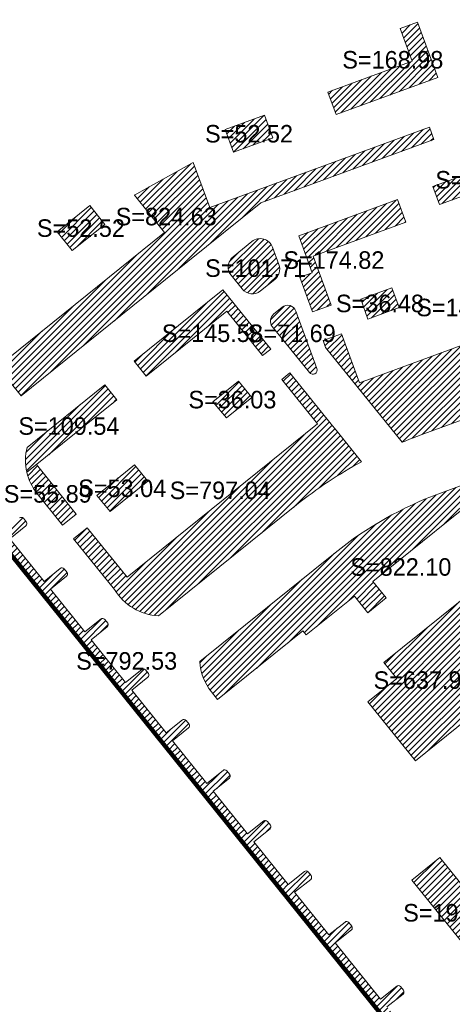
# Model space of a CAD drawing. Header units: millimetres. Extents: x 38389465 to 38395088, y 2473666 to 2480744.
# Tile 24 of 256: x 38390847 to 38390946, y 2476415 to 2476640. Entities that reach past the tile are written whole.
import ezdxf
from ezdxf.enums import TextEntityAlignment as Align

# ---------------------------------------------------------------- set-up
doc = ezdxf.new("R2010")
doc.units = ezdxf.units.MM
doc.header["$LTSCALE"] = 2
doc.linetypes.add('CENTER2', pattern=[1.125, 0.75, -0.125, 0.125, -0.125])
doc.layers.add('MJZJ', color=7, linetype='CONTINUOUS')
doc.layers.add('w-用地红线', color=1, linetype='CONTINUOUS')
doc.layers.add('下沉式地面绿化', color=80, linetype='CONTINUOUS', lineweight=9)
doc.layers.add('普通地面绿化', color=122, linetype='CONTINUOUS', lineweight=9)
doc.styles.add('中等线体', font='txt', dxfattribs={"width": 0.8})
pattern_1 = [(45, (0, 0), (-0.707106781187, 0.707106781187), [])]

msp = doc.modelspace()

# ---------------------------------------------------------------- hatches: boundary and pattern name
at = {"layer": 'MJZJ', "linetype": 'ByBlock'}
h = msp.add_hatch(dxfattribs=at)
h.set_pattern_fill('411B', color=3, scale=2, style=0)
h.set_pattern_definition(pattern_1)
h.paths.add_polyline_path([(38390917.239, 2476623.68), (38390919.131, 2476618.515), (38390942.32, 2476627.009), (38390937.712, 2476639.592), (38390933.771, 2476638.148), (38390936.488, 2476630.731)])
h = msp.add_hatch(dxfattribs=at)
h.set_pattern_fill('411B', color=3, scale=2, style=0)
h.set_pattern_definition(pattern_1)
h.paths.add_polyline_path([(38390893.811, 2476615.098), (38390895.703, 2476609.934), (38390904.67, 2476613.219), (38390902.779, 2476618.383)])
h = msp.add_hatch(dxfattribs=at)
h.set_pattern_fill('411B', color=3, scale=2, style=0)
h.set_pattern_definition(pattern_1)
h.paths.add_polyline_path([(38390873.088, 2476600.147), (38390876.085, 2476601.812), (38390886.495, 2476607.597), (38390890.269, 2476597.294), (38390940.411, 2476615.66), (38390941.443, 2476612.843), (38390901.932, 2476598.371), (38390885.302, 2476584.981), (38390847.215, 2476554.313), (38390841.875, 2476560.946), (38390879.963, 2476591.609)])
h = msp.add_hatch(dxfattribs=at)
h.set_pattern_fill('411B', color=3, scale=2, style=0)
h.set_pattern_definition(pattern_1)
edge = h.paths.add_edge_path()
edge.add_line((38390934.181, 2476543.729), (38390916.718, 2476565.379))
edge.add_line((38390916.718, 2476565.379), (38390916.15, 2476566.942))
edge.add_line((38390916.15, 2476566.942), (38390920.373, 2476568.489))
edge.add_line((38390920.373, 2476568.489), (38390924.465, 2476557.314))
edge.add_line((38390924.465, 2476557.314), (38390974.81, 2476575.756))
edge.add_line((38390974.81, 2476575.756), (38390963.341, 2476607.019))
edge.add_line((38390963.341, 2476607.019), (38390969.071, 2476609.118))
edge.add_line((38390969.071, 2476609.118), (38390969.071, 2476609.118))
edge.add_line((38390969.071, 2476609.118), (38390977.052, 2476612.041))
edge.add_line((38390977.052, 2476612.041), (38390989.23, 2476578.796))
edge.add_arc((38391005.017, 2476557.899), 26.191, 127.06984, 174.90167)
edge.add_line((38390978.931, 2476560.226), (38390938.316, 2476545.348))
edge.add_arc((38390973.054, 2476450.51), 101, 110.11687, 112.63641)
edge.add_line((38390934.181, 2476543.729), (38390934.181, 2476543.729))
h = msp.add_hatch(dxfattribs=at)
h.set_pattern_fill('411B', color=3, scale=2, style=0)
h.set_pattern_definition(pattern_1)
h.paths.add_polyline_path([(38390941.184, 2476602.098), (38390942.696, 2476597.971), (38390962.415, 2476605.194), (38390960.903, 2476609.321)])
h = msp.add_hatch(dxfattribs=at)
h.set_pattern_fill('411B', color=3, scale=2, style=0)
h.set_pattern_definition(pattern_1)
h.paths.add_polyline_path([(38390913.742, 2476573.515), (38390917.967, 2476575.062), (38390913.875, 2476586.236), (38390935.002, 2476593.976), (38390933.116, 2476599.131), (38390910.577, 2476590.877), (38390913.671, 2476582.425), (38390910.854, 2476581.394)])
h = msp.add_hatch(dxfattribs=at)
h.set_pattern_fill('411B', color=3, scale=2, style=0)
h.set_pattern_definition(pattern_1)
h.paths.add_polyline_path([(38390855.443, 2476591.767), (38390858.891, 2476587.484), (38390866.33, 2476593.472), (38390862.881, 2476597.756)])
h = msp.add_hatch(dxfattribs=at)
h.set_pattern_fill('411B', color=3, scale=2, style=0)
h.set_pattern_definition(pattern_1)
edge = h.paths.add_edge_path()
edge.add_arc((38390897.476, 2476583.73), 3, 128.83646, 218.83646, ccw=False)
edge.add_line((38390895.595, 2476586.066), (38390899.921, 2476589.55))
edge.add_arc((38390901.803, 2476587.213), 3, 20.11646, 128.83646, ccw=False)
edge.add_line((38390904.62, 2476588.245), (38390906.072, 2476584.279))
edge.add_arc((38390903.255, 2476583.247), 3, -51.16354, 20.11646, ccw=False)
edge.add_line((38390905.137, 2476580.91), (38390901.866, 2476578.277))
edge.add_arc((38390899.984, 2476580.614), 3, 218.83932, 308.83646, ccw=False)
edge.add_line((38390897.648, 2476578.732), (38390895.139, 2476581.848))
h = msp.add_hatch(dxfattribs=at)
h.set_pattern_fill('411B', color=3, scale=2, style=0)
h.set_pattern_definition(pattern_1)
edge = h.paths.add_edge_path()
edge.add_line((38390967.655, 2476377.438), (38390966.709, 2476378.613))
edge.add_arc((38390966.242, 2476378.236), 0.6, 38.83681, 128.83655)
edge.add_line((38390965.866, 2476378.704), (38390962.205, 2476375.756))
edge.add_line((38390962.205, 2476375.756), (38390930.723, 2476414.86))
edge.add_line((38390930.723, 2476414.86), (38390934.384, 2476417.807))
edge.add_arc((38390934.008, 2476418.275), 0.6, 308.83659, 398.83659)
edge.add_line((38390934.475, 2476418.651), (38390933.786, 2476419.508))
edge.add_arc((38390933.318, 2476419.132), 0.6, 38.83659, 128.83659)
edge.add_line((38390932.942, 2476419.599), (38390929.281, 2476416.652))
edge.add_line((38390929.281, 2476416.652), (38390918.934, 2476429.504))
edge.add_line((38390918.934, 2476429.504), (38390922.595, 2476432.452))
edge.add_arc((38390922.218, 2476432.919), 0.6, 308.83659, 398.83659)
edge.add_line((38390922.686, 2476433.295), (38390921.996, 2476434.152))
edge.add_arc((38390921.529, 2476433.776), 0.6, 38.83659, 128.83659)
edge.add_line((38390921.152, 2476434.243), (38390917.491, 2476431.296))
edge.add_line((38390917.491, 2476431.296), (38390909.652, 2476441.033))
edge.add_line((38390909.652, 2476441.033), (38390913.313, 2476443.98))
edge.add_arc((38390912.937, 2476444.448), 0.6, 308.83659, 398.83659)
edge.add_line((38390913.404, 2476444.824), (38390912.715, 2476445.681))
edge.add_arc((38390912.247, 2476445.304), 0.6, 38.83659, 128.83659)
edge.add_line((38390911.871, 2476445.772), (38390908.21, 2476442.824))
edge.add_line((38390908.21, 2476442.824), (38390900.371, 2476452.561))
edge.add_line((38390900.371, 2476452.561), (38390904.032, 2476455.509))
edge.add_arc((38390903.656, 2476455.976), 0.6, 308.83659, 398.8366)
edge.add_line((38390904.123, 2476456.352), (38390903.433, 2476457.209))
edge.add_arc((38390902.966, 2476456.833), 0.6, 38.8366, 128.83659)
edge.add_line((38390902.59, 2476457.3), (38390898.929, 2476454.353))
edge.add_line((38390898.929, 2476454.353), (38390891.09, 2476464.09))
edge.add_line((38390891.09, 2476464.09), (38390894.751, 2476467.037))
edge.add_arc((38390894.375, 2476467.505), 0.6, 308.83659, 398.83659)
edge.add_line((38390894.842, 2476467.881), (38390894.152, 2476468.738))
edge.add_arc((38390893.685, 2476468.362), 0.6, 38.83659, 128.83659)
edge.add_line((38390893.309, 2476468.829), (38390889.648, 2476465.881))
edge.add_line((38390889.648, 2476465.881), (38390881.809, 2476475.618))
edge.add_line((38390881.809, 2476475.618), (38390885.47, 2476478.566))
edge.add_arc((38390885.094, 2476479.033), 0.6, 308.83659, 398.83659)
edge.add_line((38390885.561, 2476479.409), (38390884.871, 2476480.266))
edge.add_arc((38390884.404, 2476479.89), 0.6, 38.83659, 128.83659)
edge.add_line((38390884.028, 2476480.357), (38390880.366, 2476477.41))
edge.add_line((38390880.366, 2476477.41), (38390872.528, 2476487.146))
edge.add_line((38390872.528, 2476487.146), (38390876.189, 2476490.094))
edge.add_arc((38390875.813, 2476490.561), 0.6, 308.83659, 398.83659)
edge.add_line((38390876.28, 2476490.938), (38390875.59, 2476491.794))
edge.add_arc((38390875.123, 2476491.418), 0.6, 38.83659, 128.83659)
edge.add_line((38390874.747, 2476491.885), (38390871.085, 2476488.938))
edge.add_line((38390871.085, 2476488.938), (38390863.246, 2476498.675))
edge.add_line((38390863.246, 2476498.675), (38390866.908, 2476501.622))
edge.add_arc((38390866.531, 2476502.09), 0.6, 308.83659, 398.83659)
edge.add_line((38390866.999, 2476502.466), (38390866.309, 2476503.323))
edge.add_arc((38390865.842, 2476502.947), 0.6, 38.83659, 128.83659)
edge.add_line((38390865.465, 2476503.414), (38390861.804, 2476500.466))
edge.add_line((38390861.804, 2476500.466), (38390853.965, 2476510.203))
edge.add_line((38390853.965, 2476510.203), (38390857.626, 2476513.151))
edge.add_arc((38390857.25, 2476513.618), 0.6, 308.83659, 398.83659)
edge.add_line((38390857.718, 2476513.994), (38390857.028, 2476514.851))
edge.add_arc((38390856.56, 2476514.475), 0.6, 38.83659, 128.83659)
edge.add_line((38390856.184, 2476514.942), (38390852.523, 2476511.995))
edge.add_line((38390852.523, 2476511.995), (38390844.684, 2476521.732))
edge.add_line((38390844.684, 2476521.732), (38390848.345, 2476524.679))
edge.add_arc((38390847.969, 2476525.147), 0.6, 308.83659, 398.83659)
edge.add_line((38390848.436, 2476525.523), (38390847.746, 2476526.38))
edge.add_arc((38390847.279, 2476526.003), 0.6, 38.83659, 128.83659)
edge.add_line((38390846.903, 2476526.471), (38390843.242, 2476523.523))
edge.add_line((38390843.242, 2476523.523), (38390835.403, 2476533.26))
edge.add_line((38390835.403, 2476533.26), (38390839.064, 2476536.208))
edge.add_arc((38390838.688, 2476536.675), 0.6, 308.83659, 398.83659)
edge.add_line((38390839.155, 2476537.051), (38390838.465, 2476537.908))
edge.add_arc((38390837.998, 2476537.532), 0.6, 38.83659, 128.83659)
edge.add_line((38390837.622, 2476537.999), (38390833.961, 2476535.052))
edge.add_line((38390833.961, 2476535.052), (38390826.122, 2476544.789))
edge.add_line((38390826.122, 2476544.789), (38390829.783, 2476547.736))
edge.add_arc((38390829.407, 2476548.204), 0.6, 308.83659, 398.83659)
edge.add_line((38390829.874, 2476548.58), (38390829.184, 2476549.437))
edge.add_arc((38390828.717, 2476549.061), 0.6, 38.83659, 128.83659)
edge.add_line((38390828.341, 2476549.528), (38390824.679, 2476546.58))
edge.add_line((38390824.679, 2476546.58), (38390816.841, 2476556.317))
edge.add_line((38390816.841, 2476556.317), (38390820.502, 2476559.265))
edge.add_arc((38390820.126, 2476559.732), 0.6, 308.83659, 398.83659)
edge.add_line((38390820.593, 2476560.108), (38390819.903, 2476560.965))
edge.add_arc((38390819.436, 2476560.589), 0.6, 38.83659, 128.83659)
edge.add_line((38390819.059, 2476561.056), (38390815.398, 2476558.109))
edge.add_line((38390815.398, 2476558.109), (38390807.559, 2476567.846))
edge.add_line((38390807.559, 2476567.846), (38390811.221, 2476570.793))
edge.add_arc((38390810.844, 2476571.26), 0.6, 308.83659, 398.83659)
edge.add_line((38390811.312, 2476571.637), (38390810.622, 2476572.494))
edge.add_arc((38390810.155, 2476572.117), 0.6, 38.83659, 128.83659)
edge.add_line((38390809.778, 2476572.585), (38390806.117, 2476569.637))
edge.add_line((38390806.117, 2476569.637), (38390798.278, 2476579.374))
edge.add_line((38390798.278, 2476579.374), (38390801.939, 2476582.322))
edge.add_arc((38390801.563, 2476582.789), 0.6, 308.83659, 398.83681)
edge.add_line((38390802.03, 2476583.165), (38390801.463, 2476583.87))
edge.add_line((38390801.463, 2476583.87), (38390795.701, 2476579.231))
edge.add_line((38390795.701, 2476579.231), (38390967.447, 2476365.901))
edge.add_arc((38390960.645, 2476371.794), 9, 319.09369, 398.83681)
h = msp.add_hatch(dxfattribs=at)
h.set_pattern_fill('411B', color=3, scale=2, style=0)
h.set_pattern_definition(pattern_1)
h.paths.add_polyline_path([(38390873.035, 2476562.261), (38390893.288, 2476578.566), (38390904.199, 2476565.013), (38390902.33, 2476563.508), (38390894.177, 2476573.634), (38390875.794, 2476558.834)])
h = msp.add_hatch(dxfattribs=at)
h.set_pattern_fill('411B', color=3, scale=2, style=0)
h.set_pattern_definition(pattern_1)
h.paths.add_polyline_path([(38390924.729, 2476576.369), (38390931.866, 2476578.983), (38390933.517, 2476574.476), (38390926.38, 2476571.862)])
h = msp.add_hatch(dxfattribs=at)
h.set_pattern_fill('411B', color=3, scale=2, style=0)
h.set_pattern_definition(pattern_1)
edge = h.paths.add_edge_path()
edge.add_arc((38390908.072, 2476573.003), 2, 20.11646, 128.83992)
edge.add_line((38390906.818, 2476574.561), (38390904.849, 2476572.976))
edge.add_arc((38390906.104, 2476571.418), 2, 128.83646, 218.83646)
edge.add_line((38390904.546, 2476570.164), (38390913.027, 2476559.63))
edge.add_arc((38390913.806, 2476560.257), 1, 218.83646, 380.11646)
edge.add_line((38390914.745, 2476560.601), (38390909.95, 2476573.691))
h = msp.add_hatch(dxfattribs=at)
h.set_pattern_fill('411B', color=3, scale=2, style=0)
h.set_pattern_definition(pattern_1)
edge = h.paths.add_edge_path()
edge.add_line((38390859.204, 2476521.727), (38390862.314, 2476524.231))
edge.add_line((38390862.314, 2476524.231), (38390871.408, 2476512.937))
edge.add_line((38390871.408, 2476512.937), (38390914.872, 2476547.929))
edge.add_line((38390914.872, 2476547.929), (38390906.719, 2476558.055))
edge.add_line((38390906.719, 2476558.055), (38390908.589, 2476559.561))
edge.add_line((38390908.589, 2476559.561), (38390917.997, 2476547.874))
edge.add_line((38390917.997, 2476547.874), (38390919.126, 2476546.472))
edge.add_line((38390919.126, 2476546.472), (38390924.914, 2476539.283))
edge.add_arc((38390973.191, 2476450.489), 101.07, 118.5327, 128.64319)
edge.add_line((38390910.076, 2476529.429), (38390878.612, 2476504.099))
edge.add_arc((38390879.366, 2476516.778), 12.702, 211.61842, 266.59733, ccw=False)
edge.add_line((38390868.549, 2476510.119), (38390859.204, 2476521.727))
h = msp.add_hatch(dxfattribs=at)
h.set_pattern_fill('411B', color=3, scale=2, style=0)
h.set_pattern_definition(pattern_1)
edge = h.paths.add_edge_path()
edge.add_line((38390869.096, 2476553.441), (38390866.337, 2476556.868))
edge.add_line((38390866.337, 2476556.868), (38390848.584, 2476542.576))
edge.add_arc((38390860.212, 2476539.61), 12, 165.68978, 193.14623)
edge.add_line((38390848.527, 2476536.881), (38390869.096, 2476553.441))
h = msp.add_hatch(dxfattribs=at)
h.set_pattern_fill('411B', color=3, scale=2, style=0)
h.set_pattern_definition(pattern_1)
h.paths.add_polyline_path([(38390896.866, 2476557.697), (38390890.975, 2476552.954), (38390894.075, 2476549.287), (38390899.876, 2476553.958)])
h = msp.add_hatch(dxfattribs=at)
h.set_pattern_fill('411B', color=3, scale=2, style=0)
h.set_pattern_definition(pattern_1)
edge = h.paths.add_edge_path()
edge.add_line((38390850.713, 2476538.641), (38390848.527, 2476536.881))
edge.add_arc((38390860.212, 2476539.61), 12, 193.14621, 218.74905)
edge.add_line((38390850.853, 2476532.099), (38390856.696, 2476524.843))
edge.add_line((38390856.696, 2476524.843), (38390859.806, 2476527.347))
edge.add_line((38390859.806, 2476527.347), (38390850.713, 2476538.641))
h = msp.add_hatch(dxfattribs=at)
h.set_pattern_fill('411B', color=3, scale=2, style=0)
h.set_pattern_definition(pattern_1)
h.paths.add_polyline_path([(38390873.109, 2476538.57), (38390864.478, 2476531.622), (38390867.537, 2476527.922), (38390876.119, 2476534.831)])
h = msp.add_hatch(dxfattribs=at)
h.set_pattern_fill('411B', color=3, scale=2, style=0)
h.set_pattern_definition(pattern_1)
edge = h.paths.add_edge_path()
edge.add_line((38390911.558, 2476500.7), (38390912.309, 2476499.767))
edge.add_line((38390912.309, 2476499.767), (38390923.292, 2476508.609))
edge.add_line((38390923.292, 2476508.609), (38390926.333, 2476504.831))
edge.add_line((38390926.333, 2476504.831), (38390930.539, 2476508.217))
edge.add_line((38390930.539, 2476508.217), (38390927.498, 2476511.995))
edge.add_line((38390927.498, 2476511.995), (38390956.007, 2476534.947))
edge.add_line((38390956.007, 2476534.947), (38390965.111, 2476523.639))
edge.add_line((38390965.111, 2476523.639), (38390967.822, 2476525.855))
edge.add_arc((38390965.941, 2476528.192), 3, 308.83727, 398.83648)
edge.add_line((38390968.278, 2476530.073), (38390963.762, 2476535.682))
edge.add_line((38390963.762, 2476535.682), (38390963.763, 2476535.683))
edge.add_line((38390963.763, 2476535.683), (38390961.226, 2476538.832))
edge.add_line((38390961.226, 2476538.832), (38390942.943, 2476532.133))
edge.add_arc((38390972.177, 2476452.319), 85, 110.11687, 128.83646)
edge.add_line((38390918.874, 2476518.528), (38390888.009, 2476493.68))
edge.add_arc((38390899.991, 2476494.34), 12, 183.15113, 218.8365)
edge.add_line((38390890.643, 2476486.814), (38390892.084, 2476485.025))
edge.add_line((38390892.084, 2476485.025), (38390911.558, 2476500.7))
h = msp.add_hatch(dxfattribs=at)
h.set_pattern_fill('411B', color=3, scale=2, style=0)
h.set_pattern_definition(pattern_1)
h.paths.add_polyline_path([(38390947.419, 2476507.503), (38390929.994, 2476493.474), (38390932.942, 2476489.813), (38390926.375, 2476484.527), (38390937.224, 2476471.052), (38390961.215, 2476490.367)])
h = msp.add_hatch(dxfattribs=at)
h.set_pattern_fill('411B', color=3, scale=2, style=0)
h.set_pattern_definition(pattern_1)
h.paths.add_polyline_path([(38390942.806, 2476448.971), (38390936.419, 2476443.829), (38390951.219, 2476425.445), (38390957.606, 2476430.587)])
h = msp.add_hatch(dxfattribs=at)
h.set_pattern_fill('411B', color=3, scale=2, style=0)
h.set_pattern_definition(pattern_1)
edge = h.paths.add_edge_path()
edge.add_arc((38390818.776, 2476417.382), 12.021, 115.09507, 126.04059)
edge.add_arc((38390815.256, 2476422.267), 6, 126.30164, 218.83664)
edge.add_line((38390810.582, 2476418.504), (38390812.199, 2476416.496))
edge.add_line((38390812.199, 2476416.496), (38390816.325, 2476419.818))
edge.add_line((38390816.325, 2476419.818), (38390894.713, 2476322.451))
edge.add_line((38390894.713, 2476322.451), (38390890.587, 2476319.129))
edge.add_line((38390890.587, 2476319.129), (38390892.412, 2476316.862))
edge.add_arc((38390899.422, 2476322.506), 9, 218.83664, 304.67265)
edge.add_line((38390904.542, 2476315.104), (38390813.678, 2476428.268))

# ---------------------------------------------------------------- linework, layer by layer
at = {"layer": 'w-用地红线', "linetype": 'CENTER2', "ltscale": 10, "const_width": 1, "flags": 128}
msp.add_lwpolyline([(38390921.351, 2476707.88), (38390921.345, 2476707.891), (38390917.545, 2476714.203), (38390936.307, 2476721.499), (38390955.314, 2476728.127), (38390955.723, 2476728.262), (38390956.327, 2476728.46), (38390956.93, 2476728.657), (38390957.535, 2476728.854), (38390958.139, 2476729.05), (38390958.744, 2476729.246), (38390959.349, 2476729.441), (38390959.955, 2476729.635), (38390960.561, 2476729.829), (38390961.167, 2476730.022), (38390961.759, 2476730.21), (38390962.367, 2476730.402), (38390962.974, 2476730.594), (38390963.582, 2476730.785), (38390964.19, 2476730.976), (38390964.799, 2476731.166), (38390965.408, 2476731.355), (38390966.017, 2476731.544), (38390966.627, 2476731.732), (38390967.237, 2476731.92), (38390967.847, 2476732.108), (38390968.458, 2476732.295), (38390969.069, 2476732.481), (38390969.681, 2476732.667), (38390970.292, 2476732.852), (38390970.905, 2476733.037), (38390971.517, 2476733.221), (38390972.13, 2476733.405), (38390972.743, 2476733.588), (38390973.357, 2476733.771), (38390973.97, 2476733.954), (38390974.585, 2476734.135), (38390975.199, 2476734.317), (38390975.814, 2476734.498), (38390976.429, 2476734.678), (38390977.045, 2476734.858), (38390977.661, 2476735.037), (38390978.277, 2476735.216), (38390978.893, 2476735.395), (38390979.51, 2476735.573), (38390980.127, 2476735.751), (38390980.349, 2476735.815), (38390980.745, 2476735.928), (38390981.363, 2476736.105), (38390981.981, 2476736.281), (38390982.599, 2476736.457), (38390983.218, 2476736.632), (38390983.837, 2476736.807), (38390984.457, 2476736.982), (38390985.076, 2476737.156), (38390985.696, 2476737.329), (38390986.317, 2476737.503), (38390986.937, 2476737.676), (38390987.558, 2476737.848), (38390988.179, 2476738.02), (38390988.801, 2476738.192), (38390989.423, 2476738.363), (38390990.045, 2476738.534), (38390990.668, 2476738.704), (38390991.29, 2476738.874), (38390991.913, 2476739.044), (38390992.537, 2476739.213), (38390993.16, 2476739.382), (38390993.784, 2476739.55), (38390994.409, 2476739.718), (38390995.033, 2476739.886), (38390995.658, 2476740.053), (38390996.283, 2476740.22), (38390996.908, 2476740.387), (38390997.534, 2476740.553), (38390998.16, 2476740.719), (38390998.786, 2476740.885), (38390999.413, 2476741.05), (38391000.04, 2476741.215), (38391000.667, 2476741.38), (38391001.294, 2476741.544), (38391001.922, 2476741.708), (38391002.55, 2476741.871), (38391003.178, 2476742.034), (38391003.807, 2476742.197), (38391004.435, 2476742.36), (38391005.064, 2476742.522), (38391005.694, 2476742.684), (38391006.323, 2476742.846), (38391006.953, 2476743.007), (38391007.583, 2476743.168), (38391008.214, 2476743.329), (38391008.844, 2476743.489), (38391009.475, 2476743.649), (38391010.106, 2476743.809), (38391010.738, 2476743.969), (38391011.369, 2476744.128), (38391012.001, 2476744.287), (38391012.634, 2476744.446), (38391013.899, 2476744.763), (38391014.532, 2476744.921), (38391015.799, 2476745.236), (38391016.432, 2476745.393), (38391017.701, 2476745.707), (38391018.335, 2476745.863), (38391019.605, 2476746.176), (38391020.24, 2476746.332), (38391021.511, 2476746.642), (38391022.147, 2476746.798), (38391023.42, 2476747.107), (38391024.694, 2476747.416), (38391025.968, 2476747.724), (38391027.244, 2476748.032), (38391028.52, 2476748.338), (38391029.798, 2476748.644), (38391031.076, 2476748.949), (38391032.355, 2476749.254), (38391033.635, 2476749.558), (38391034.916, 2476749.861), (38391036.198, 2476750.164), (38391037.481, 2476750.467), (38391038.765, 2476750.768), (38391040.049, 2476751.07), (38391040.331, 2476751.136), (38391039.016, 2476745.027), (38391039.235, 2476744.053), (38391039.418, 2476743.237), (38391088.777, 2476759.768), (38391111.503, 2476765.997), (38391113.15, 2476766.448), (38391121.842, 2476768.83), (38391121.858, 2476768.834), (38391151.839, 2476776.564), (38391160.779, 2476778.869), (38391163.95, 2476779.598), (38391167.429, 2476780.398), (38391169.039, 2476780.667), (38391176.597, 2476782.47), (38391180.849, 2476783.485), (38391213.587, 2476791.013), (38391214.895, 2476785.38), (38391215.863, 2476781.212), (38391216.388, 2476778.953), (38391216.983, 2476776.392), (38391218.066, 2476771.729), (38391219.094, 2476767.304), (38391244.422, 2476658.249), (38391246.735, 2476648.292), (38391247.403, 2476645.418), (38391247.639, 2476644.401), (38391247.759, 2476643.885), (38391260.386, 2476589.52), (38391262.039, 2476582.401), (38391263.582, 2476575.759), (38391284.067, 2476487.557), (38391288.74, 2476467.44), (38391289.51, 2476464.125), (38391290.029, 2476461.887), (38391302.87, 2476406.603), (38391306.094, 2476392.721), (38391306.654, 2476390.309), (38391314.025, 2476358.575), (38391319.187, 2476336.348), (38391321.551, 2476326.169), (38391322.553, 2476316.977), (38391301.577, 2476296.365), (38391193.471, 2476190.133), (38391184.655, 2476181.47), (38391176.022, 2476172.987), (38391147.946, 2476145.397), (38391141.057, 2476153.086), (38391131.628, 2476163.611), (38391117.666, 2476179.874), (38391115.698, 2476182.166), (38391113.945, 2476184.297), (38391100.162, 2476201.051), (38391096.016, 2476206.201), (38390996.926, 2476329.284), (38390991.676, 2476335.804), (38390983.923, 2476345.435), (38390931.404, 2476410.671), (38390918.083, 2476427.217), (38390885.088, 2476468.201), (38390787.442, 2476589.49), (38390786.302, 2476590.905), (38390778.43, 2476604.896), (38390775.732, 2476620.629), (38390775.832, 2476621.139), (38390777.355, 2476628.893), (38390779.463, 2476639.622), (38390781.738, 2476642.976), (38390783.844, 2476646.082), (38390790.129, 2476655.349), (38390806.235, 2476665.714), (38390863.845, 2476687.493), (38390921.348, 2476707.886)], close=True, dxfattribs=at)
at = {"layer": '下沉式地面绿化', "linetype": 'ByBlock', "flags": 128}
for points in [[(38390917.239, 2476623.68), (38390919.131, 2476618.515), (38390942.32, 2476627.009), (38390937.712, 2476639.592), (38390937.712, 2476639.592), (38390933.771, 2476638.148), (38390936.488, 2476630.731)], [(38390893.811, 2476615.098), (38390895.703, 2476609.934), (38390904.67, 2476613.219), (38390902.779, 2476618.383)], [(38390941.184, 2476602.098), (38390942.696, 2476597.971), (38390962.415, 2476605.194), (38390960.903, 2476609.321)], [(38390913.742, 2476573.515), (38390917.967, 2476575.062), (38390913.875, 2476586.236), (38390935.002, 2476593.976), (38390933.116, 2476599.131), (38390910.577, 2476590.877), (38390913.671, 2476582.425), (38390910.854, 2476581.394)], [(38390855.443, 2476591.767), (38390858.891, 2476587.484), (38390866.33, 2476593.472), (38390862.881, 2476597.756)], [(38390873.035, 2476562.261), (38390893.288, 2476578.566), (38390893.288, 2476578.566), (38390904.199, 2476565.013), (38390902.33, 2476563.508), (38390894.177, 2476573.634), (38390875.794, 2476558.834)], [(38390924.729, 2476576.369), (38390931.866, 2476578.983), (38390933.517, 2476574.476), (38390926.38, 2476571.862)], [(38390896.866, 2476557.697), (38390890.975, 2476552.954), (38390894.075, 2476549.287), (38390899.876, 2476553.958)], [(38390873.109, 2476538.57), (38390864.478, 2476531.622), (38390867.537, 2476527.922), (38390876.119, 2476534.831)]]:
    msp.add_lwpolyline(points, close=True, dxfattribs=at)
for points in [[(38390873.088, 2476600.147), (38390876.085, 2476601.812), (38390876.085, 2476601.812), (38390876.085, 2476601.812), (38390876.085, 2476601.812), (38390876.085, 2476601.812), (38390886.495, 2476607.597), (38390886.495, 2476607.597), (38390890.269, 2476597.294), (38390940.411, 2476615.66), (38390941.443, 2476612.843), (38390901.932, 2476598.371), (38390885.302, 2476584.981), (38390847.215, 2476554.313, -0.0250027), (38390847.215, 2476554.313), (38390841.875, 2476560.946), (38390879.963, 2476591.609), (38390873.088, 2476600.147), (38390873.088, 2476600.147), (38390873.088, 2476600.147), (38390873.088, 2476600.147), (38390873.088, 2476600.147)], [(38390934.181, 2476543.729), (38390916.718, 2476565.379), (38390916.15, 2476566.942), (38390920.373, 2476568.489), (38390924.465, 2476557.314), (38390974.81, 2476575.756), (38390963.341, 2476607.019), (38390969.071, 2476609.118), (38390969.071, 2476609.118), (38390977.052, 2476612.041), (38390989.23, 2476578.796, 0.2117898), (38390978.931, 2476560.226), (38390938.316, 2476545.348, 0.010994), (38390934.181, 2476543.729)], [(38390895.139, 2476581.848, -0.4142136), (38390895.595, 2476586.066), (38390899.921, 2476589.55, -0.5134891), (38390904.62, 2476588.245), (38390906.072, 2476584.279, -0.3214499), (38390905.137, 2476580.91), (38390901.866, 2476578.277, -0.4141989), (38390897.648, 2476578.732)], [(38390909.95, 2476573.691, 0.5135081), (38390906.818, 2476574.561), (38390904.849, 2476572.976, 0.4142136), (38390904.546, 2476570.164), (38390913.027, 2476559.63, 0.8486619), (38390914.745, 2476560.601)], [(38390859.204, 2476521.727), (38390862.314, 2476524.231), (38390862.314, 2476524.231), (38390871.408, 2476512.937), (38390914.872, 2476547.929), (38390906.719, 2476558.055), (38390908.589, 2476559.561), (38390917.997, 2476547.874), (38390919.126, 2476546.472), (38390924.914, 2476539.283, 0.044144), (38390910.076, 2476529.429), (38390878.612, 2476504.099, -0.2446009), (38390868.549, 2476510.119)], [(38390869.096, 2476553.441), (38390866.337, 2476556.868), (38390848.584, 2476542.576, 0.1203778), (38390848.527, 2476536.881)], [(38390850.713, 2476538.641), (38390848.527, 2476536.881, 0.1121805), (38390850.853, 2476532.099), (38390856.696, 2476524.843), (38390859.806, 2476527.347)], [(38390911.558, 2476500.7), (38390912.309, 2476499.767), (38390923.292, 2476508.609), (38390926.333, 2476504.831), (38390930.539, 2476508.217), (38390927.498, 2476511.995), (38390956.007, 2476534.947), (38390965.111, 2476523.639), (38390967.822, 2476525.855, 0.4142095), (38390968.278, 2476530.073), (38390963.762, 2476535.682), (38390963.763, 2476535.683), (38390961.226, 2476538.832), (38390942.943, 2476532.133, 0.0818618), (38390918.874, 2476518.528), (38390888.009, 2476493.68, 0.1569775), (38390890.643, 2476486.814), (38390892.084, 2476485.025)]]:
    msp.add_lwpolyline(points, format="xyb", close=True, dxfattribs=at)
at = {"layer": '普通地面绿化', "linetype": 'ByBlock', "flags": 128}
for points in [[(38390795.701, 2476579.231), (38390967.447, 2476365.901, 0.3627014)], [(38390930.723, 2476414.86), (38390934.384, 2476417.807, 0.4142136), (38390934.475, 2476418.651), (38390933.786, 2476419.508, 0.4142136), (38390932.942, 2476419.599), (38390929.281, 2476416.652), (38390918.934, 2476429.504), (38390922.595, 2476432.452, 0.4142136), (38390922.686, 2476433.295), (38390921.996, 2476434.152, 0.4142136), (38390921.152, 2476434.243), (38390917.491, 2476431.296), (38390909.652, 2476441.033), (38390913.313, 2476443.98, 0.4142136), (38390913.404, 2476444.824), (38390912.715, 2476445.681, 0.4142136), (38390911.871, 2476445.772), (38390908.21, 2476442.824), (38390900.371, 2476452.561), (38390904.032, 2476455.509, 0.4142136), (38390904.123, 2476456.352), (38390903.433, 2476457.209, 0.4142136), (38390902.59, 2476457.3), (38390898.929, 2476454.353), (38390891.09, 2476464.09), (38390894.751, 2476467.037, 0.4142136), (38390894.842, 2476467.881), (38390894.152, 2476468.738, 0.4142136), (38390893.309, 2476468.829), (38390889.648, 2476465.881), (38390881.809, 2476475.618), (38390885.47, 2476478.566, 0.4142136), (38390885.561, 2476479.409), (38390884.871, 2476480.266, 0.4142136), (38390884.028, 2476480.357), (38390880.366, 2476477.41), (38390872.528, 2476487.146), (38390876.189, 2476490.094, 0.4142136), (38390876.28, 2476490.938), (38390875.59, 2476491.794, 0.4142136), (38390874.747, 2476491.885), (38390871.085, 2476488.938), (38390863.246, 2476498.675), (38390866.908, 2476501.622, 0.4142135), (38390866.999, 2476502.466), (38390866.309, 2476503.323, 0.4142136), (38390865.465, 2476503.414), (38390861.804, 2476500.466), (38390853.965, 2476510.203), (38390857.626, 2476513.151, 0.4142136), (38390857.718, 2476513.994), (38390857.028, 2476514.851, 0.4142136), (38390856.184, 2476514.942), (38390852.523, 2476511.995), (38390844.684, 2476521.732), (38390848.345, 2476524.679, 0.4142136), (38390848.436, 2476525.523), (38390847.746, 2476526.38, 0.4142136), (38390846.903, 2476526.471)]]:
    msp.add_lwpolyline(points, format="xyb", dxfattribs=at)
msp.add_lwpolyline([(38390947.419, 2476507.503), (38390929.994, 2476493.474), (38390932.942, 2476489.813), (38390926.375, 2476484.527), (38390937.224, 2476471.052), (38390961.215, 2476490.367)], close=True, dxfattribs=at)
msp.add_lwpolyline([(38390942.806, 2476448.971), (38390936.419, 2476443.829, 68.736352), (38390936.419, 2476443.829), (38390951.219, 2476425.445, 0.4142136), (38390951.219, 2476425.445), (38390957.606, 2476430.587)], format="xyb", close=True, dxfattribs=at)

# ---------------------------------------------------------------- texts
at = {"layer": 'MJZJ', "color": 7, "linetype": 'ByBlock', "style": '中等线体'}
for s, p in [('S=168.98', (38390932.053, 2476631.038)), ('S=52.52', (38390899.241, 2476614.158)), ('S=92.31', (38390951.799, 2476603.646)), ('S=824.63', (38390880.344, 2476595.249)), ('S=52.52', (38390860.886, 2476592.62)), ('S=174.82', (38390918.6, 2476585.327)), ('S=101.71', (38390900.75, 2476583.488)), ('S=36.48', (38390929.123, 2476575.423)), ('S=1442.24', (38390950.421, 2476574.5)), ('S=145.58', (38390890.873, 2476568.626)), ('S=71.69', (38390908.989, 2476568.604)), ('S=36.03', (38390895.448, 2476553.474)), ('S=109.54', (38390858.136, 2476547.442)), ('S=53.04', (38390870.31, 2476533.236)), ('S=55.89', (38390853.319, 2476531.962)), ('S=797.04', (38390892.669, 2476532.765)), ('S=822.10', (38390933.892, 2476515.278)), ('S=792.53', (38390871.323, 2476493.841)), ('S=637.98', (38390939.195, 2476489.456)), ('S=193.51', (38390945.948, 2476436.351))]:
    msp.add_text(s, height=4, dxfattribs=at).set_placement(p, align=Align.MIDDLE)

doc.saveas('drawing.dxf')
